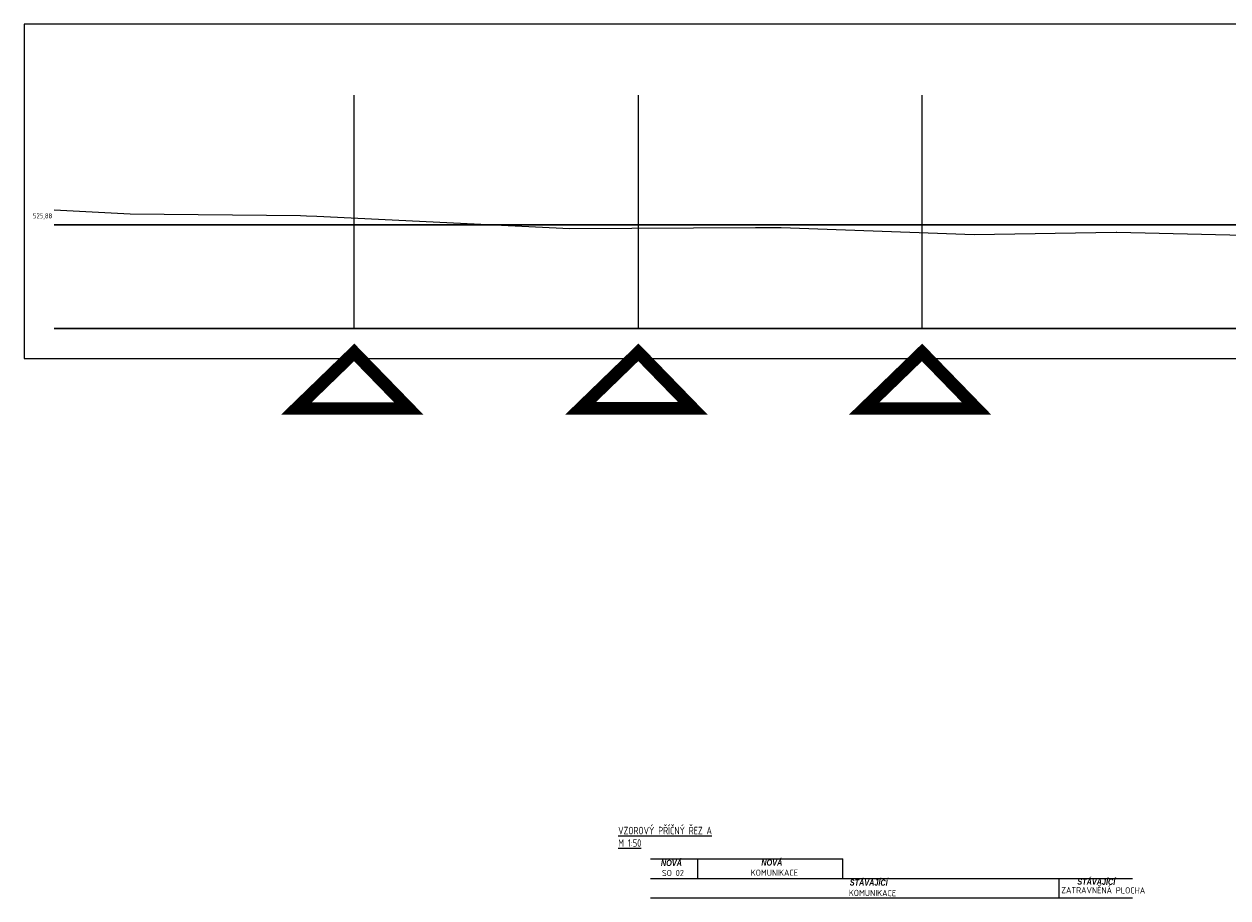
# Model space of a CAD drawing. Header units: metres. Extents: x 3405 to 3724, y 1602 to 1659.
# Tile 17 of 21: x 3534 to 3558, y 1640 to 1657. Entities that reach past the tile are written whole.
import ezdxf

# ---------------------------------------------------------------- set-up
doc = ezdxf.new("R2010")
doc.units = ezdxf.units.M
doc.header["$LTSCALE"] = 0.5
doc.linetypes.add('A_CARA_20', pattern=[14.4, 5, -2, 5, -0.8, 0, -0.8, 0, -0.8])
doc.linetypes.add('B_CARA_04', pattern=[4, 2, -2])
for name, color, linetype, lineweight in [('AG_koty souradnice značky', 240, 'Continuous', 13), ('C3D_ZPR-Srovnavaci_rovina', 7, 'Continuous', 30), ('RP_VZ_novy', 240, 'Continuous', 18), ('RP_VZ_popis', 240, 'Continuous', 35), ('RP_VZ_stavajici', 251, 'A_CARA_20', 18), ('RP_VZ_stávající', 251, 'B_CARA_04', 25)]:
    doc.layers.add(name, color=color, linetype=linetype, lineweight=lineweight)
for name, color, linetype in [('C3D_PR-Teren', 7, 'Continuous'), ('C3D_PR-Teren_popis', 7, 'Continuous'), ('C3D_ZPR', 7, 'Continuous')]:
    doc.layers.add(name, color=color, linetype=linetype)
doc.styles.add('PM2_Poznámkový', font='isocpeur.ttf', dxfattribs={"width": 0.8, "height": 2})
doc.styles.get("Standard").update_dxf_attribs({"font": 'isocpeur.ttf', "width": 0.8})

# ---------------------------------------------------------------- blocks, each defined once
blk = doc.blocks.new('vjezd')
at = {"layer": 'AG_koty souradnice značky', "const_width": 0.25}
blk.add_lwpolyline([(-976055.613, -717182.345), (-976053.366, -717182.345), (-976054.456, -717181.223)], close=True, dxfattribs=at)

msp = doc.modelspace()

# ---------------------------------------------------------------- linework, layer by layer
for points in [[(3540.97, 1651.118), (3540.97, 1655.795)], [(3546.66, 1651.118), (3546.66, 1655.795)], [(3552.34, 1651.116), (3552.34, 1655.794)], [(3534.959, 1651.118), (3723.868, 1651.118)]]:
    msp.add_lwpolyline(points)
at = {"layer": 'C3D_PR-Teren', "color": 7, "linetype": 'Continuous', "lineweight": -3}
msp.add_lwpolyline([(3534.959, 1653.498), (3536.482, 1653.418), (3539.896, 1653.379), (3540.012, 1653.374), (3540.218, 1653.368), (3545.29, 1653.121), (3549.006, 1653.144), (3549.522, 1653.14), (3553.383, 1653.004), (3556.226, 1653.048), (3556.241, 1653.048), (3559.634, 1652.97), (3562.168, 1652.962), (3563.857, 1653.017), (3563.976, 1653.016), (3570.507, 1652.976), (3571.101, 1652.975), (3577.615, 1653.004), (3577.808, 1653.004), (3579.866, 1653.02), (3580.432, 1653.023), (3583.455, 1652.939)], dxfattribs=at)
at = {"layer": 'C3D_ZPR', "color": 3, "linetype": 'Continuous', "lineweight": -3}
for p, q in [((3724.468, 1657.218), (3534.359, 1657.218)), ((3534.359, 1657.218), (3534.359, 1650.518)), ((3534.359, 1650.518), (3724.468, 1650.518))]:
    msp.add_line(p, q, dxfattribs=at)
at = {"layer": 'C3D_ZPR-Srovnavaci_rovina', "color": 1, "linetype": 'Continuous', "lineweight": 30}
msp.add_line((3534.959, 1653.198), (3723.868, 1653.198), dxfattribs=at)
at = {"layer": 'C3D_ZPR-Srovnavaci_rovina', "color": 7, "linetype": 'Continuous', "lineweight": 30}
msp.add_line((3534.959, 1651.118), (3723.868, 1651.118), dxfattribs=at)
at = {"layer": 'RP_VZ_novy', "color": 240, "lineweight": 25}
for p, q in [((3546.905, 1640.49), (3550.753, 1640.49)), ((3547.849, 1640.099), (3547.849, 1640.49)), ((3550.753, 1640.099), (3550.753, 1640.49))]:
    msp.add_line(p, q, dxfattribs=at)
at = {"layer": 'RP_VZ_stávající', "linetype": 'Continuous'}
for p, q in [((3546.905, 1640.099), (3556.552, 1640.099)), ((3546.905, 1639.709), (3556.552, 1639.709))]:
    msp.add_line(p, q, dxfattribs=at)
msp.add_lwpolyline([(3555.089, 1639.709), (3555.089, 1640.099)], dxfattribs=at)

# ---------------------------------------------------------------- block references
at = {"layer": 'AG_koty souradnice značky', "lineweight": -3}
for p in [(979595.426, 718831.862), (979601.116, 718831.864), (979606.796, 718831.862)]:
    msp.add_blockref('vjezd', p, dxfattribs=at)

# ---------------------------------------------------------------- texts
at = {"layer": 'C3D_PR-Teren_popis', "color": 7, "linetype": 'Continuous', "lineweight": -3, "insert": (3534.922, 1653.426), "char_height": 0.1, "attachment_point": 3}
msp.add_mtext('{\\C256;525,88}', dxfattribs=at)
at = {"layer": 'RP_VZ_popis', "color": 241, "lineweight": 15, "char_height": 0.125, "attachment_point": 1, "style": 'PM2_Poznámkový'}
for s, insert, width in [('{\\fArial|b1|i1|c238|p38;NOVÁ }', (3547.111, 1640.473), 26.87241), ('SO 02', (3547.132, 1640.271), 37.75018)]:
    msp.add_mtext(s, dxfattribs=dict(at, insert=insert, width=width))
at = {"layer": 'RP_VZ_popis', "lineweight": 15, "char_height": 0.125, "attachment_point": 1, "style": 'PM2_Poznámkový'}
for s, insert, width in [('{\\fArial|b1|i1|c238|p38;NOVÁ }', (3549.122, 1640.481), 26.87241), ('KOMUNIKACE', (3548.91, 1640.277), 37.75018)]:
    msp.add_mtext(s, dxfattribs=dict(at, insert=insert, width=width))
at = {"layer": 'RP_VZ_stavajici', "insert": (3546.256, 1641.134), "char_height": 0.15, "width": 2.10917, "attachment_point": 1, "style": 'PM2_Poznámkový'}
msp.add_mtext('{\\LVZOROVÝ PŘÍČNÝ ŘEZ A\\PM 1:50}', dxfattribs=at)
at = {"layer": 'RP_VZ_stávající', "linetype": 'Continuous', "char_height": 0.125, "attachment_point": 1, "rotation": 359.7081, "style": 'PM2_Poznámkový'}
for s, insert, width in [('{\\fArial|b1|i1|c238|p38;STÁVAJÍCÍ}', (3550.893, 1640.082), 26.87241), ('ZATRAVNĚNÁ PLOCHA', (3555.128, 1639.929), 37.75018), ('{\\fArial|b1|i1|c238|p38;STÁVAJÍCÍ}', (3555.45, 1640.099), 26.87241), ('KOMUNIKACE', (3550.875, 1639.873), 37.75018)]:
    msp.add_mtext(s, dxfattribs=dict(at, insert=insert, width=width))

doc.saveas('drawing.dxf')
